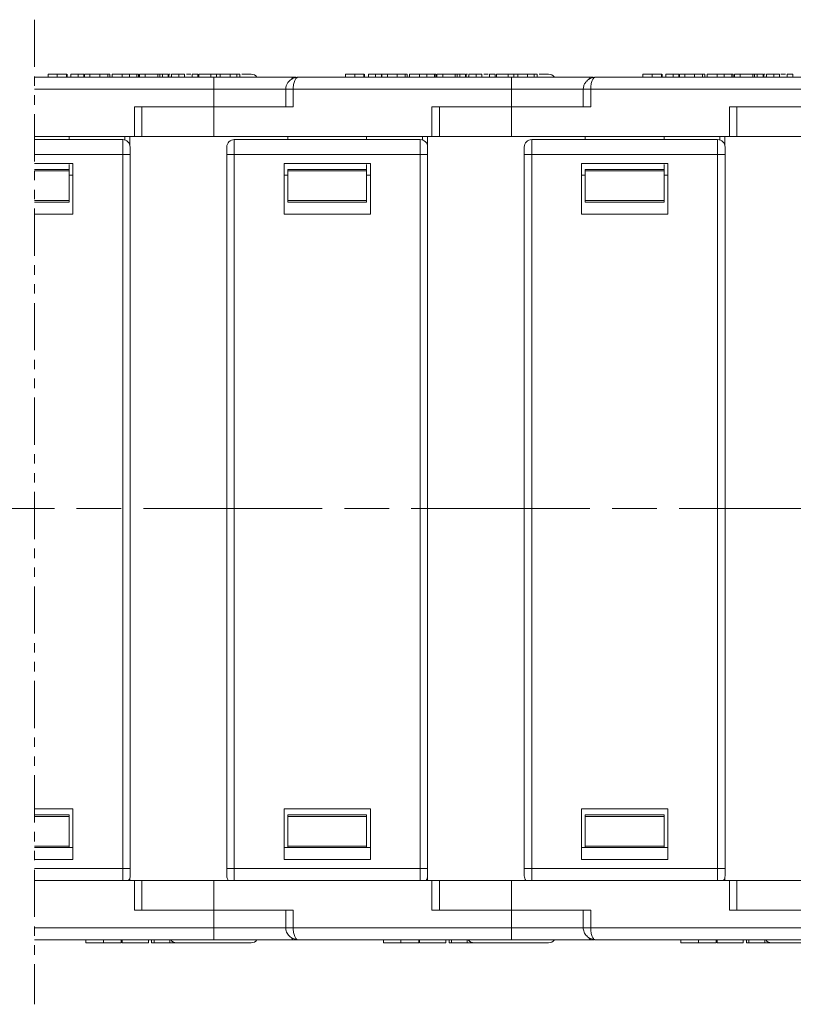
# Model space of a CAD drawing. Header units: millimetres. Extents: x 3455 to 3957, y 2 to 354.
# Tile 7 of 33: x 3777 to 3829, y 81 to 147. Entities that reach past the tile are written whole.
import ezdxf

# ---------------------------------------------------------------- set-up
doc = ezdxf.new("R2010")
doc.units = ezdxf.units.MM
for name, pattern in [('ACAD_ISO08W100', [36, 24, -3, 6, -3]), ('CENTER', [0.6, 0.375, -0.075, 0.075, -0.075]), ('PHANTOM2', [31.75, 15.875, -3.175, 3.175, -3.175, 3.175, -3.175])]:
    doc.linetypes.add(name, pattern=pattern)
doc.layers.add('中心线', color=1, linetype='CENTER', lineweight=25)

msp = doc.modelspace()

# ---------------------------------------------------------------- linework, layer by layer
at = {"color": 3, "linetype": 'PHANTOM2', "lineweight": 9, "ltscale": 0.2}
msp.add_line((3777.521, 146.832), (3777.521, 80.635), dxfattribs=at)
at = {"color": 7, "linetype": 'Continuous', "lineweight": 15}
for p, q in [((3778.43, 142.968), (3778.43, 143.168)), ((3779.048, 142.968), (3779.048, 143.168)), ((3779.668, 142.968), (3779.668, 143.168)), ((3779.69, 143.168), (3779.668, 143.168)), ((3779.712, 142.968), (3779.712, 143.168)), ((3779.967, 142.968), (3779.967, 143.168)), ((3780.454, 142.968), (3780.454, 143.168)), ((3780.454, 143.168), (3780.839, 143.168)), ((3780.839, 142.968), (3780.839, 143.168)), ((3780.88, 142.968), (3780.88, 143.168)), ((3781.248, 142.968), (3781.248, 143.168)), ((3781.716, 143.168), (3781.653, 143.168)), ((3781.903, 143.168), (3781.903, 142.968)), ((3782.439, 142.968), (3782.439, 143.168)), ((3782.581, 142.968), (3782.581, 143.168)), ((3782.734, 143.168), (3782.734, 142.968)), ((3782.734, 143.168), (3783.411, 143.168)), ((3783.411, 142.968), (3783.411, 143.168)), ((3784.34, 143.168), (3783.758, 143.168)), ((3783.896, 142.968), (3783.896, 143.168)), ((3784.5, 143.168), (3784.34, 143.168)), ((3784.401, 142.968), (3784.401, 143.168)), ((3784.5, 142.968), (3784.5, 143.168)), ((3784.579, 142.968), (3784.579, 143.168)), ((3784.964, 143.168), (3784.579, 143.168)), ((3784.964, 143.168), (3784.964, 142.968)), ((3785.81, 143.168), (3784.964, 143.168)), ((3785.81, 142.968), (3785.81, 143.168)), ((3785.938, 143.168), (3785.81, 143.168)), ((3785.938, 142.968), (3785.938, 143.168)), ((3786.116, 143.168), (3785.938, 143.168)), ((3786.116, 142.968), (3786.116, 143.168)), ((3786.501, 143.168), (3786.116, 143.168)), ((3786.501, 143.168), (3786.501, 142.968)), ((3786.547, 142.968), (3786.547, 143.168)), ((3786.73, 142.968), (3786.73, 143.168)), ((3787.125, 143.168), (3787.079, 143.168)), ((3787.218, 142.968), (3787.218, 143.168)), ((3787.218, 143.168), (3787.602, 143.168)), ((3787.602, 142.968), (3787.602, 143.168)), ((3788.114, 142.968), (3788.114, 143.168)), ((3788.499, 143.168), (3788.114, 143.168)), ((3788.499, 143.168), (3788.499, 142.968)), ((3788.574, 142.968), (3788.574, 143.168)), ((3789.369, 143.168), (3788.574, 143.168)), ((3789.754, 143.168), (3789.369, 143.168)), ((3789.369, 142.968), (3789.369, 143.168)), ((3789.754, 143.168), (3789.754, 142.968)), ((3790.01, 143.168), (3789.754, 143.168)), ((3790.01, 142.968), (3790.01, 143.168)), ((3790.663, 142.968), (3790.663, 143.168)), ((3791.119, 142.968), (3791.119, 143.168)), ((3791.317, 142.968), (3791.317, 143.168)), ((3798.43, 142.968), (3798.43, 143.168)), ((3799.048, 142.968), (3799.048, 143.168)), ((3799.668, 142.968), (3799.668, 143.168)), ((3799.69, 143.168), (3799.668, 143.168)), ((3799.712, 142.968), (3799.712, 143.168)), ((3799.967, 142.968), (3799.967, 143.168)), ((3800.454, 142.968), (3800.454, 143.168)), ((3800.454, 143.168), (3800.839, 143.168)), ((3800.839, 142.968), (3800.839, 143.168)), ((3800.88, 142.968), (3800.88, 143.168)), ((3801.248, 142.968), (3801.248, 143.168)), ((3801.716, 143.168), (3801.653, 143.168)), ((3801.903, 143.168), (3801.903, 142.968)), ((3802.439, 142.968), (3802.439, 143.168)), ((3802.581, 142.968), (3802.581, 143.168)), ((3802.734, 143.168), (3802.734, 142.968)), ((3802.734, 143.168), (3803.411, 143.168)), ((3803.411, 142.968), (3803.411, 143.168)), ((3804.34, 143.168), (3803.758, 143.168)), ((3803.896, 142.968), (3803.896, 143.168)), ((3804.5, 143.168), (3804.34, 143.168)), ((3804.401, 142.968), (3804.401, 143.168)), ((3804.5, 142.968), (3804.5, 143.168)), ((3804.964, 143.168), (3804.579, 143.168)), ((3804.579, 142.968), (3804.579, 143.168)), ((3804.964, 143.168), (3804.964, 142.968)), ((3805.81, 143.168), (3804.964, 143.168)), ((3805.81, 142.968), (3805.81, 143.168)), ((3805.938, 143.168), (3805.81, 143.168)), ((3805.938, 142.968), (3805.938, 143.168)), ((3806.116, 143.168), (3805.938, 143.168)), ((3806.116, 142.968), (3806.116, 143.168)), ((3806.501, 143.168), (3806.116, 143.168)), ((3806.501, 143.168), (3806.501, 142.968)), ((3806.547, 142.968), (3806.547, 143.168)), ((3806.73, 142.968), (3806.73, 143.168)), ((3807.125, 143.168), (3807.079, 143.168)), ((3807.218, 142.968), (3807.218, 143.168)), ((3807.218, 143.168), (3807.602, 143.168)), ((3807.602, 142.968), (3807.602, 143.168)), ((3808.114, 142.968), (3808.114, 143.168)), ((3808.499, 143.168), (3808.114, 143.168)), ((3808.499, 143.168), (3808.499, 142.968)), ((3808.574, 142.968), (3808.574, 143.168)), ((3809.369, 143.168), (3808.574, 143.168)), ((3809.754, 143.168), (3809.369, 143.168)), ((3809.369, 142.968), (3809.369, 143.168)), ((3809.754, 143.168), (3809.754, 142.968)), ((3810.01, 143.168), (3809.754, 143.168)), ((3810.01, 142.968), (3810.01, 143.168)), ((3810.663, 142.968), (3810.663, 143.168)), ((3811.119, 142.968), (3811.119, 143.168)), ((3811.317, 142.968), (3811.317, 143.168)), ((3818.43, 142.968), (3818.43, 143.168)), ((3819.048, 142.968), (3819.048, 143.168)), ((3819.668, 142.968), (3819.668, 143.168)), ((3819.69, 143.168), (3819.668, 143.168)), ((3819.712, 142.968), (3819.712, 143.168)), ((3819.967, 142.968), (3819.967, 143.168)), ((3820.454, 142.968), (3820.454, 143.168)), ((3820.454, 143.168), (3820.839, 143.168)), ((3820.839, 142.968), (3820.839, 143.168)), ((3820.88, 142.968), (3820.88, 143.168)), ((3821.248, 142.968), (3821.248, 143.168)), ((3821.716, 143.168), (3821.653, 143.168)), ((3821.903, 143.168), (3821.903, 142.968)), ((3822.439, 142.968), (3822.439, 143.168)), ((3822.581, 142.968), (3822.581, 143.168)), ((3822.734, 143.168), (3822.734, 142.968)), ((3822.734, 143.168), (3823.411, 143.168)), ((3823.411, 142.968), (3823.411, 143.168)), ((3824.34, 143.168), (3823.758, 143.168)), ((3823.896, 142.968), (3823.896, 143.168)), ((3824.5, 143.168), (3824.34, 143.168)), ((3824.401, 142.968), (3824.401, 143.168)), ((3824.5, 142.968), (3824.5, 143.168)), ((3824.579, 142.968), (3824.579, 143.168)), ((3824.964, 143.168), (3824.579, 143.168)), ((3824.964, 143.168), (3824.964, 142.968)), ((3825.81, 143.168), (3824.964, 143.168)), ((3825.81, 142.968), (3825.81, 143.168)), ((3825.938, 143.168), (3825.81, 143.168)), ((3825.938, 142.968), (3825.938, 143.168)), ((3826.116, 143.168), (3825.938, 143.168)), ((3826.116, 142.968), (3826.116, 143.168)), ((3826.501, 143.168), (3826.116, 143.168)), ((3826.501, 143.168), (3826.501, 142.968)), ((3826.547, 142.968), (3826.547, 143.168)), ((3826.73, 142.968), (3826.73, 143.168)), ((3827.125, 143.168), (3827.079, 143.168)), ((3827.218, 142.968), (3827.218, 143.168)), ((3827.218, 143.168), (3827.602, 143.168)), ((3827.602, 142.968), (3827.602, 143.168)), ((3828.499, 143.168), (3828.114, 143.168)), ((3828.114, 142.968), (3828.114, 143.168)), ((3828.499, 143.168), (3828.499, 142.968)), ((3789.579, 142.968), (3777.521, 142.968)), ((3789.579, 142.168), (3789.579, 142.968)), ((3795.249, 142.968), (3795.185, 142.939)), ((3809.579, 142.968), (3795.249, 142.968)), ((3809.579, 142.168), (3809.579, 142.968)), ((3815.249, 142.968), (3815.185, 142.939)), ((3829.579, 142.968), (3815.249, 142.968)), ((3777.521, 142.168), (3789.579, 142.168)), ((3789.579, 142.168), (3789.579, 140.968)), ((3794.441, 142.168), (3789.579, 142.168)), ((3794.414, 142.168), (3794.414, 140.968)), ((3794.914, 142.168), (3794.414, 142.168)), ((3794.914, 140.968), (3794.914, 142.168)), ((3794.914, 142.168), (3809.579, 142.168)), ((3809.579, 142.168), (3809.579, 140.968)), ((3814.461, 142.168), (3809.579, 142.168)), ((3814.414, 142.168), (3814.414, 140.968)), ((3814.914, 142.168), (3814.414, 142.168)), ((3814.914, 140.968), (3814.914, 142.168)), ((3814.914, 142.168), (3829.579, 142.168)), ((3784.244, 140.968), (3784.244, 138.968)), ((3784.244, 140.968), (3789.579, 140.968)), ((3784.744, 138.968), (3784.744, 140.968)), ((3789.579, 138.968), (3789.579, 140.968)), ((3789.579, 140.968), (3794.914, 140.968)), ((3804.244, 140.968), (3804.244, 138.968)), ((3804.244, 140.968), (3809.579, 140.968)), ((3804.744, 138.968), (3804.744, 140.968)), ((3809.579, 138.968), (3809.579, 140.968)), ((3809.579, 140.968), (3814.914, 140.968)), ((3824.244, 140.968), (3824.244, 138.968)), ((3824.244, 140.968), (3829.579, 140.968)), ((3824.744, 138.968), (3824.744, 140.968)), ((3784.244, 138.968), (3777.521, 138.968)), ((3783.449, 138.768), (3777.521, 138.768)), ((3779.849, 138.968), (3779.849, 138.768)), ((3783.449, 137.768), (3783.449, 138.768)), ((3783.596, 138.968), (3783.596, 138.746)), ((3783.935, 138.388), (3783.935, 138.968)), ((3784.244, 138.968), (3784.744, 138.968)), ((3789.579, 138.968), (3784.744, 138.968)), ((3804.244, 138.968), (3789.579, 138.968)), ((3790.949, 138.768), (3790.949, 137.768)), ((3803.449, 138.768), (3790.949, 138.768)), ((3794.549, 138.968), (3794.549, 138.768)), ((3799.849, 138.968), (3799.849, 138.768)), ((3803.449, 137.768), (3803.449, 138.768)), ((3803.596, 138.968), (3803.596, 138.746)), ((3803.935, 138.388), (3803.935, 138.968)), ((3804.244, 138.968), (3804.744, 138.968)), ((3809.579, 138.968), (3804.744, 138.968)), ((3824.244, 138.968), (3809.579, 138.968)), ((3810.949, 138.768), (3810.949, 137.768)), ((3823.449, 138.768), (3810.949, 138.768)), ((3814.549, 138.968), (3814.549, 138.768)), ((3819.849, 138.968), (3819.849, 138.768)), ((3823.449, 137.768), (3823.449, 138.768)), ((3823.596, 138.968), (3823.596, 138.746)), ((3823.935, 138.388), (3823.935, 138.968)), ((3824.244, 138.968), (3824.744, 138.968)), ((3829.579, 138.968), (3824.744, 138.968)), ((3777.521, 137.768), (3783.449, 137.768)), ((3783.949, 137.768), (3783.449, 137.768)), ((3783.449, 137.768), (3783.449, 113.968)), ((3783.949, 113.968), (3783.949, 137.768)), ((3790.949, 137.768), (3790.449, 137.768)), ((3790.449, 137.768), (3790.449, 113.968)), ((3790.949, 137.768), (3803.449, 137.768)), ((3790.949, 113.968), (3790.949, 137.768)), ((3803.949, 137.768), (3803.449, 137.768)), ((3803.449, 137.768), (3803.449, 113.968)), ((3803.949, 113.968), (3803.949, 137.768)), ((3810.949, 137.768), (3810.449, 137.768)), ((3810.449, 137.768), (3810.449, 113.968)), ((3810.949, 137.768), (3823.449, 137.768)), ((3810.949, 113.968), (3810.949, 137.768)), ((3823.949, 137.768), (3823.449, 137.768)), ((3823.449, 137.768), (3823.449, 113.968)), ((3823.949, 113.968), (3823.949, 137.768)), ((3780.099, 137.168), (3777.521, 137.168)), ((3779.849, 137.101), (3779.849, 136.768)), ((3780.099, 133.768), (3780.099, 137.168)), ((3800.099, 137.168), (3794.299, 137.168)), ((3794.299, 133.768), (3794.299, 137.168)), ((3799.849, 137.101), (3799.849, 136.768)), ((3800.099, 133.768), (3800.099, 137.168)), ((3820.099, 137.168), (3814.299, 137.168)), ((3814.299, 133.768), (3814.299, 137.168)), ((3819.849, 137.101), (3819.849, 136.768)), ((3820.099, 133.768), (3820.099, 137.168)), ((3779.849, 136.768), (3777.521, 136.768)), ((3779.849, 136.668), (3777.521, 136.668)), ((3779.849, 136.668), (3779.849, 136.768)), ((3779.849, 136.668), (3779.849, 134.668)), ((3779.849, 136.368), (3780.099, 136.368)), ((3794.299, 136.368), (3794.549, 136.368)), ((3799.849, 136.768), (3794.549, 136.768)), ((3794.549, 136.768), (3794.549, 136.668)), ((3799.849, 136.668), (3794.549, 136.668)), ((3794.549, 136.668), (3794.549, 134.668)), ((3799.849, 136.668), (3799.849, 136.768)), ((3799.849, 136.668), (3799.849, 134.668)), ((3799.849, 136.368), (3800.099, 136.368)), ((3814.299, 136.368), (3814.549, 136.368)), ((3819.849, 136.768), (3814.549, 136.768)), ((3814.549, 136.768), (3814.549, 136.668)), ((3819.849, 136.668), (3814.549, 136.668)), ((3814.549, 136.668), (3814.549, 134.668)), ((3819.849, 136.668), (3819.849, 136.768)), ((3819.849, 136.668), (3819.849, 134.668)), ((3819.849, 136.368), (3820.099, 136.368)), ((3777.521, 134.668), (3779.849, 134.668)), ((3777.521, 134.568), (3779.849, 134.568)), ((3779.849, 134.568), (3779.849, 134.668)), ((3794.549, 134.668), (3799.849, 134.668)), ((3794.549, 134.668), (3794.549, 134.568)), ((3794.549, 134.568), (3799.849, 134.568)), ((3799.849, 134.568), (3799.849, 134.668)), ((3814.549, 134.668), (3819.849, 134.668)), ((3814.549, 134.668), (3814.549, 134.568)), ((3814.549, 134.568), (3819.849, 134.568)), ((3819.849, 134.568), (3819.849, 134.668)), ((3780.099, 133.768), (3777.521, 133.768)), ((3800.099, 133.768), (3794.299, 133.768)), ((3820.099, 133.768), (3814.299, 133.768)), ((3783.449, 113.968), (3783.449, 89.768)), ((3783.949, 89.768), (3783.949, 113.968)), ((3790.449, 113.968), (3790.449, 89.768)), ((3790.949, 89.768), (3790.949, 113.968)), ((3803.449, 113.968), (3803.449, 89.768)), ((3803.949, 89.768), (3803.949, 113.968)), ((3810.449, 113.968), (3810.449, 89.768)), ((3810.949, 89.768), (3810.949, 113.968)), ((3823.449, 113.968), (3823.449, 89.768)), ((3823.949, 89.768), (3823.949, 113.968)), ((3777.521, 93.768), (3780.099, 93.768)), ((3779.849, 93.368), (3777.521, 93.368)), ((3779.849, 93.268), (3779.849, 93.368)), ((3780.099, 93.768), (3780.099, 90.368)), ((3794.299, 93.768), (3794.299, 90.368)), ((3794.299, 93.768), (3800.099, 93.768)), ((3799.849, 93.368), (3794.549, 93.368)), ((3794.549, 93.368), (3794.549, 93.268)), ((3799.849, 93.268), (3799.849, 93.368)), ((3800.099, 93.768), (3800.099, 90.368)), ((3814.299, 93.768), (3814.299, 90.368)), ((3814.299, 93.768), (3820.099, 93.768)), ((3819.849, 93.368), (3814.549, 93.368)), ((3814.549, 93.368), (3814.549, 93.268)), ((3819.849, 93.268), (3819.849, 93.368)), ((3820.099, 93.768), (3820.099, 90.368)), ((3779.849, 93.268), (3777.521, 93.268)), ((3779.849, 93.268), (3779.849, 91.268)), ((3799.849, 93.268), (3794.549, 93.268)), ((3794.549, 93.268), (3794.549, 91.268)), ((3799.849, 93.268), (3799.849, 91.268)), ((3819.849, 93.268), (3814.549, 93.268)), ((3814.549, 93.268), (3814.549, 91.268)), ((3819.849, 93.268), (3819.849, 91.268)), ((3777.521, 91.268), (3779.849, 91.268)), ((3777.521, 91.168), (3779.849, 91.168)), ((3779.849, 91.168), (3779.849, 91.268)), ((3780.099, 91.168), (3779.849, 91.168)), ((3794.549, 91.168), (3794.299, 91.168)), ((3794.549, 91.268), (3799.849, 91.268)), ((3794.549, 91.268), (3794.549, 91.168)), ((3794.549, 91.168), (3799.849, 91.168)), ((3799.849, 91.168), (3799.849, 91.268)), ((3800.099, 91.168), (3799.849, 91.168)), ((3814.549, 91.168), (3814.299, 91.168)), ((3814.549, 91.268), (3819.849, 91.268)), ((3814.549, 91.268), (3814.549, 91.168)), ((3814.549, 91.168), (3819.849, 91.168)), ((3819.849, 91.168), (3819.849, 91.268)), ((3820.099, 91.168), (3819.849, 91.168)), ((3777.521, 90.368), (3780.099, 90.368)), ((3794.299, 90.368), (3800.099, 90.368)), ((3814.299, 90.368), (3820.099, 90.368)), ((3783.449, 89.768), (3777.521, 89.768)), ((3783.449, 89.768), (3783.949, 89.768)), ((3783.449, 88.968), (3783.449, 89.768)), ((3790.449, 89.768), (3790.949, 89.768)), ((3803.449, 89.768), (3790.949, 89.768)), ((3790.949, 89.768), (3790.949, 88.968)), ((3803.449, 89.768), (3803.949, 89.768)), ((3803.449, 88.968), (3803.449, 89.768)), ((3810.449, 89.768), (3810.949, 89.768)), ((3823.449, 89.768), (3810.949, 89.768)), ((3810.949, 89.768), (3810.949, 88.968)), ((3823.449, 89.768), (3823.949, 89.768)), ((3823.449, 88.968), (3823.449, 89.768)), ((3777.521, 88.968), (3784.244, 88.968)), ((3783.935, 88.968), (3783.935, 89.149)), ((3784.244, 88.968), (3784.244, 86.968)), ((3784.744, 88.968), (3784.244, 88.968)), ((3784.744, 86.968), (3784.744, 88.968)), ((3784.744, 88.968), (3789.579, 88.968)), ((3789.579, 86.968), (3789.579, 88.968)), ((3789.579, 88.968), (3804.244, 88.968)), ((3803.935, 88.968), (3803.935, 89.149)), ((3804.244, 88.968), (3804.244, 86.968)), ((3804.744, 88.968), (3804.244, 88.968)), ((3804.744, 86.968), (3804.744, 88.968)), ((3804.744, 88.968), (3809.579, 88.968)), ((3809.579, 86.968), (3809.579, 88.968)), ((3809.579, 88.968), (3824.244, 88.968)), ((3823.935, 88.968), (3823.935, 89.149)), ((3824.244, 88.968), (3824.244, 86.968)), ((3824.744, 88.968), (3824.244, 88.968)), ((3824.744, 86.968), (3824.744, 88.968)), ((3824.744, 88.968), (3829.579, 88.968)), ((3784.244, 86.968), (3789.579, 86.968)), ((3794.914, 86.968), (3789.579, 86.968)), ((3789.579, 86.968), (3789.579, 85.768)), ((3794.414, 86.968), (3794.414, 85.768)), ((3794.914, 85.768), (3794.914, 86.968)), ((3804.244, 86.968), (3809.579, 86.968)), ((3809.579, 86.968), (3809.579, 85.768)), ((3814.914, 86.968), (3809.579, 86.968)), ((3814.414, 86.968), (3814.414, 85.768)), ((3814.914, 85.768), (3814.914, 86.968)), ((3824.244, 86.968), (3829.579, 86.968)), ((3789.579, 85.768), (3777.521, 85.768)), ((3789.579, 85.768), (3789.579, 84.968)), ((3789.579, 85.768), (3794.441, 85.768)), ((3794.414, 85.768), (3794.914, 85.768)), ((3809.579, 85.768), (3794.914, 85.768)), ((3809.579, 85.768), (3809.579, 84.968)), ((3809.579, 85.768), (3814.431, 85.768)), ((3814.414, 85.768), (3814.914, 85.768)), ((3829.579, 85.768), (3814.914, 85.768)), ((3777.521, 84.968), (3789.579, 84.968)), ((3780.977, 84.968), (3780.977, 84.768)), ((3782.159, 84.768), (3782.159, 84.968)), ((3783.348, 84.968), (3783.348, 84.768)), ((3783.41, 84.768), (3783.41, 84.968)), ((3783.41, 84.768), (3785.173, 84.768)), ((3785.173, 84.968), (3785.173, 84.768)), ((3785.395, 84.968), (3785.395, 84.768)), ((3785.395, 84.768), (3785.556, 84.768)), ((3785.556, 84.968), (3785.556, 84.768)), ((3785.556, 84.768), (3786.613, 84.768)), ((3786.613, 84.768), (3786.613, 84.968)), ((3786.613, 84.768), (3787.094, 84.768)), ((3795.249, 84.968), (3809.579, 84.968)), ((3800.977, 84.968), (3800.977, 84.768)), ((3802.159, 84.768), (3802.159, 84.968)), ((3803.348, 84.968), (3803.348, 84.768)), ((3803.41, 84.768), (3803.41, 84.968)), ((3803.41, 84.768), (3805.173, 84.768)), ((3805.173, 84.968), (3805.173, 84.768)), ((3805.395, 84.968), (3805.395, 84.768)), ((3805.395, 84.768), (3805.556, 84.768)), ((3805.556, 84.968), (3805.556, 84.768)), ((3805.556, 84.768), (3806.613, 84.768)), ((3806.613, 84.768), (3806.613, 84.968)), ((3806.613, 84.768), (3807.094, 84.768)), ((3815.249, 84.968), (3829.579, 84.968)), ((3820.977, 84.968), (3820.977, 84.768)), ((3822.159, 84.768), (3822.159, 84.968)), ((3823.348, 84.968), (3823.348, 84.768)), ((3823.41, 84.768), (3823.41, 84.968)), ((3823.41, 84.768), (3825.173, 84.768)), ((3825.173, 84.968), (3825.173, 84.768)), ((3825.395, 84.968), (3825.395, 84.768)), ((3825.395, 84.768), (3825.556, 84.768)), ((3825.556, 84.968), (3825.556, 84.768)), ((3825.556, 84.768), (3826.613, 84.768)), ((3826.613, 84.768), (3826.613, 84.968)), ((3826.613, 84.768), (3827.094, 84.768))]:
    msp.add_line(p, q, dxfattribs=at)
at = {"color": 7, "linetype": 'Continuous', "lineweight": 15, "flags": 128}
for points in [[(3786.73, 143.027), (3786.725, 143.022), (3786.679, 142.968)], [(3806.73, 143.027), (3806.725, 143.022), (3806.679, 142.968)], [(3826.73, 143.027), (3826.725, 143.022), (3826.679, 142.968)], [(3795.249, 142.968), (3795.184, 142.959), (3795.167, 142.953)], [(3815.249, 142.968), (3815.184, 142.959), (3815.167, 142.953)], [(3795.156, 84.988), (3795.184, 84.978), (3795.249, 84.968)], [(3815.156, 84.988), (3815.184, 84.978), (3815.249, 84.968)]]:
    msp.add_lwpolyline(points, dxfattribs=at)
at = {"color": 7, "linetype": 'Continuous', "lineweight": 15}
for centre, radius, start, end in [((3792.079, 142.668), 0.5, 37.71782, 90), ((3812.079, 142.668), 0.5, 37.71782, 90), ((3795.027, 142.726), 0.255, 113.20953, 157.73513), ((3815.027, 142.726), 0.255, 113.20953, 157.73513), ((3783.449, 138.268), 0.5, 360, 90), ((3790.949, 138.268), 0.5, 90, 180), ((3803.449, 138.268), 0.5, 360, 90), ((3810.949, 138.268), 0.5, 90, 180), ((3823.449, 138.268), 0.5, 360, 90), ((3783.449, 89.268), 0.5, 323.1301, 360), ((3790.949, 89.268), 0.5, 180, 216.8699), ((3803.449, 89.268), 0.5, 323.1301, 360), ((3810.949, 89.268), 0.5, 180, 216.8699), ((3823.449, 89.268), 0.5, 323.1301, 360), ((3787.079, 85.268), 0.5, 216.8699, 270), ((3792.079, 85.268), 0.5, 270, 322.46944), ((3795.021, 85.215), 0.252, 201.51732, 259.16037), ((3807.079, 85.268), 0.5, 216.8699, 270), ((3812.079, 85.268), 0.5, 270, 322.46944), ((3815.021, 85.215), 0.252, 201.51732, 259.16037), ((3827.079, 85.268), 0.5, 216.8699, 270)]:
    msp.add_arc(centre, radius, start, end, dxfattribs=at)
for points, knots in [([(3779.048, 143.168), (3778.947, 143.168), (3778.789, 143.168), (3778.608, 143.168), (3778.495, 143.168), (3778.438, 143.168), (3778.432, 143.168), (3778.43, 143.168)], [0, 0, 0, 0, 0.288996, 0.450693, 0.612382, 0.824011, 1, 1, 1, 1]), ([(3779.668, 143.168), (3779.64, 143.168), (3779.585, 143.168), (3779.431, 143.168), (3779.245, 143.168), (3779.115, 143.168), (3779.048, 143.168)], [0, 0, 0, 0, 0.254384, 0.503489, 0.74052, 1, 1, 1, 1]), ([(3779.967, 143.168), (3780.029, 143.168), (3780.149, 143.168), (3780.314, 143.168), (3780.407, 143.168), (3780.454, 143.168)], [0, 0, 0, 0, 0.340777, 0.666506, 1, 1, 1, 1]), ([(3781.299, 143.168), (3781.248, 143.168), (3781.131, 143.168), (3780.989, 143.168), (3780.894, 143.168), (3780.885, 143.168), (3780.88, 143.168)], [0, 0, 0, 0, 0.1784934, 0.4138134, 0.6871296, 1, 1, 1, 1]), ([(3781.903, 143.168), (3781.809, 143.168), (3781.647, 143.168), (3781.453, 143.168), (3781.326, 143.168), (3781.267, 143.168), (3781.253, 143.168), (3781.248, 143.168)], [0, 0, 0, 0, 0.284938, 0.489037, 0.692754, 0.904788, 1, 1, 1, 1]), ([(3782.439, 143.168), (3782.413, 143.168), (3782.36, 143.168), (3782.261, 143.168), (3782.149, 143.168), (3782.049, 143.168), (3781.966, 143.168), (3781.924, 143.168), (3781.903, 143.168)], [0, 0, 0, 0, 0.198178, 0.402258, 0.594941, 0.795362, 0.897384, 1, 1, 1, 1]), ([(3782.581, 143.168), (3782.581, 143.168), (3782.579, 143.168), (3782.571, 143.168), (3782.558, 143.168), (3782.536, 143.168), (3782.499, 143.168), (3782.46, 143.168), (3782.439, 143.168)], [0, 0, 0, 0, 0.142815, 0.286331, 0.415095, 0.544797, 0.769652, 1, 1, 1, 1]), ([(3783.411, 143.168), (3783.444, 143.168), (3783.511, 143.168), (3783.625, 143.168), (3783.73, 143.168), (3783.825, 143.168), (3783.872, 143.168), (3783.896, 143.168)], [0, 0, 0, 0, 0.2061597, 0.4123253, 0.7060368, 0.8529783, 1, 1, 1, 1]), ([(3783.896, 143.168), (3783.963, 143.168), (3784.085, 143.168), (3784.236, 143.168), (3784.338, 143.168), (3784.393, 143.168), (3784.399, 143.168), (3784.401, 143.168)], [0, 0, 0, 0, 0.24221, 0.444968, 0.647176, 0.869019, 1, 1, 1, 1]), ([(3786.634, 143.168), (3786.622, 143.168), (3786.548, 143.168), (3786.548, 143.168), (3786.547, 143.168)], [0, 0, 0, 0, 0.158241, 1, 1, 1, 1]), ([(3786.73, 143.168), (3786.792, 143.168), (3786.912, 143.168), (3787.077, 143.168), (3787.17, 143.168), (3787.218, 143.168)], [0, 0, 0, 0, 0.340777, 0.666506, 1, 1, 1, 1]), ([(3788.021, 143.168), (3787.947, 143.168), (3787.839, 143.168), (3787.76, 143.168), (3787.735, 143.168)], [0, 0, 0, 0, 0.6931331, 1, 1, 1, 1]), ([(3790.663, 143.168), (3790.595, 143.168), (3790.465, 143.168), (3790.292, 143.168), (3790.156, 143.168), (3790.021, 143.168), (3790.014, 143.168), (3790.009, 143.168)], [0, 0, 0, 0, 0.147573, 0.284708, 0.42143, 0.569087, 1, 1, 1, 1]), ([(3791.119, 143.168), (3791.097, 143.168), (3791.052, 143.168), (3790.969, 143.168), (3790.878, 143.168), (3790.796, 143.168), (3790.724, 143.168), (3790.683, 143.168), (3790.663, 143.168)], [0, 0, 0, 0, 0.193766, 0.39358, 0.576637, 0.765409, 0.88229, 1, 1, 1, 1]), ([(3791.317, 143.168), (3791.316, 143.168), (3791.313, 143.168), (3791.293, 143.168), (3791.263, 143.168), (3791.23, 143.168), (3791.185, 143.168), (3791.141, 143.168), (3791.119, 143.168)], [0, 0, 0, 0, 0.236152, 0.473855, 0.601652, 0.730266, 0.863502, 1, 1, 1, 1]), ([(3792.079, 143.168), (3792.044, 143.168), (3791.99, 143.168), (3791.715, 143.168), (3791.528, 143.168), (3791.453, 143.168)], [0, 0, 0, 0, 0.523746, 0.808861, 1, 1, 1, 1]), ([(3799.048, 143.168), (3798.947, 143.168), (3798.789, 143.168), (3798.608, 143.168), (3798.495, 143.168), (3798.438, 143.168), (3798.432, 143.168), (3798.43, 143.168)], [0, 0, 0, 0, 0.288996, 0.450693, 0.612382, 0.824011, 1, 1, 1, 1]), ([(3799.668, 143.168), (3799.64, 143.168), (3799.585, 143.168), (3799.431, 143.168), (3799.245, 143.168), (3799.115, 143.168), (3799.048, 143.168)], [0, 0, 0, 0, 0.254384, 0.503489, 0.74052, 1, 1, 1, 1]), ([(3799.967, 143.168), (3800.029, 143.168), (3800.149, 143.168), (3800.314, 143.168), (3800.407, 143.168), (3800.454, 143.168)], [0, 0, 0, 0, 0.340777, 0.666506, 1, 1, 1, 1]), ([(3801.299, 143.168), (3801.248, 143.168), (3801.131, 143.168), (3800.989, 143.168), (3800.894, 143.168), (3800.885, 143.168), (3800.88, 143.168)], [0, 0, 0, 0, 0.1784934, 0.4138134, 0.6871296, 1, 1, 1, 1]), ([(3801.903, 143.168), (3801.809, 143.168), (3801.647, 143.168), (3801.453, 143.168), (3801.326, 143.168), (3801.267, 143.168), (3801.253, 143.168), (3801.248, 143.168)], [0, 0, 0, 0, 0.284938, 0.489037, 0.692754, 0.904788, 1, 1, 1, 1]), ([(3802.439, 143.168), (3802.413, 143.168), (3802.36, 143.168), (3802.261, 143.168), (3802.149, 143.168), (3802.049, 143.168), (3801.966, 143.168), (3801.924, 143.168), (3801.903, 143.168)], [0, 0, 0, 0, 0.198178, 0.402258, 0.594941, 0.795362, 0.897384, 1, 1, 1, 1]), ([(3802.581, 143.168), (3802.581, 143.168), (3802.579, 143.168), (3802.571, 143.168), (3802.558, 143.168), (3802.536, 143.168), (3802.499, 143.168), (3802.46, 143.168), (3802.439, 143.168)], [0, 0, 0, 0, 0.142815, 0.286331, 0.415095, 0.544797, 0.769652, 1, 1, 1, 1]), ([(3803.411, 143.168), (3803.444, 143.168), (3803.511, 143.168), (3803.625, 143.168), (3803.73, 143.168), (3803.825, 143.168), (3803.872, 143.168), (3803.896, 143.168)], [0, 0, 0, 0, 0.2061597, 0.4123253, 0.7060368, 0.8529783, 1, 1, 1, 1]), ([(3803.896, 143.168), (3803.963, 143.168), (3804.085, 143.168), (3804.236, 143.168), (3804.338, 143.168), (3804.393, 143.168), (3804.399, 143.168), (3804.401, 143.168)], [0, 0, 0, 0, 0.24221, 0.444968, 0.647176, 0.869019, 1, 1, 1, 1]), ([(3806.634, 143.168), (3806.622, 143.168), (3806.548, 143.168), (3806.548, 143.168), (3806.547, 143.168)], [0, 0, 0, 0, 0.158241, 1, 1, 1, 1]), ([(3806.73, 143.168), (3806.792, 143.168), (3806.912, 143.168), (3807.077, 143.168), (3807.17, 143.168), (3807.218, 143.168)], [0, 0, 0, 0, 0.340777, 0.666506, 1, 1, 1, 1]), ([(3808.021, 143.168), (3807.947, 143.168), (3807.839, 143.168), (3807.76, 143.168), (3807.735, 143.168)], [0, 0, 0, 0, 0.693123, 1, 1, 1, 1]), ([(3810.663, 143.168), (3810.595, 143.168), (3810.465, 143.168), (3810.292, 143.168), (3810.156, 143.168), (3810.021, 143.168), (3810.014, 143.168), (3810.009, 143.168)], [0, 0, 0, 0, 0.147573, 0.284708, 0.42143, 0.569087, 1, 1, 1, 1]), ([(3811.119, 143.168), (3811.097, 143.168), (3811.052, 143.168), (3810.969, 143.168), (3810.878, 143.168), (3810.796, 143.168), (3810.724, 143.168), (3810.683, 143.168), (3810.663, 143.168)], [0, 0, 0, 0, 0.193766, 0.39358, 0.576637, 0.765409, 0.88229, 1, 1, 1, 1]), ([(3811.317, 143.168), (3811.316, 143.168), (3811.313, 143.168), (3811.293, 143.168), (3811.263, 143.168), (3811.23, 143.168), (3811.185, 143.168), (3811.141, 143.168), (3811.119, 143.168)], [0, 0, 0, 0, 0.236152, 0.473855, 0.601652, 0.730266, 0.863502, 1, 1, 1, 1]), ([(3812.079, 143.168), (3812.044, 143.168), (3811.99, 143.168), (3811.715, 143.168), (3811.528, 143.168), (3811.453, 143.168)], [0, 0, 0, 0, 0.523751, 0.808868, 1, 1, 1, 1]), ([(3819.048, 143.168), (3818.947, 143.168), (3818.789, 143.168), (3818.608, 143.168), (3818.495, 143.168), (3818.438, 143.168), (3818.432, 143.168), (3818.43, 143.168)], [0, 0, 0, 0, 0.288996, 0.450693, 0.612382, 0.824011, 1, 1, 1, 1]), ([(3819.668, 143.168), (3819.64, 143.168), (3819.585, 143.168), (3819.431, 143.168), (3819.245, 143.168), (3819.115, 143.168), (3819.048, 143.168)], [0, 0, 0, 0, 0.254384, 0.503489, 0.74052, 1, 1, 1, 1]), ([(3819.967, 143.168), (3820.029, 143.168), (3820.149, 143.168), (3820.314, 143.168), (3820.407, 143.168), (3820.454, 143.168)], [0, 0, 0, 0, 0.340777, 0.666506, 1, 1, 1, 1]), ([(3821.299, 143.168), (3821.248, 143.168), (3821.131, 143.168), (3820.989, 143.168), (3820.894, 143.168), (3820.885, 143.168), (3820.88, 143.168)], [0, 0, 0, 0, 0.1784934, 0.4138134, 0.6871296, 1, 1, 1, 1]), ([(3821.903, 143.168), (3821.809, 143.168), (3821.647, 143.168), (3821.453, 143.168), (3821.326, 143.168), (3821.267, 143.168), (3821.253, 143.168), (3821.248, 143.168)], [0, 0, 0, 0, 0.284938, 0.489037, 0.692754, 0.904788, 1, 1, 1, 1]), ([(3822.439, 143.168), (3822.413, 143.168), (3822.36, 143.168), (3822.261, 143.168), (3822.149, 143.168), (3822.049, 143.168), (3821.966, 143.168), (3821.924, 143.168), (3821.903, 143.168)], [0, 0, 0, 0, 0.198178, 0.402258, 0.594941, 0.795362, 0.897384, 1, 1, 1, 1]), ([(3822.581, 143.168), (3822.581, 143.168), (3822.579, 143.168), (3822.571, 143.168), (3822.558, 143.168), (3822.536, 143.168), (3822.499, 143.168), (3822.46, 143.168), (3822.439, 143.168)], [0, 0, 0, 0, 0.142815, 0.286331, 0.415095, 0.544797, 0.769652, 1, 1, 1, 1]), ([(3823.411, 143.168), (3823.444, 143.168), (3823.511, 143.168), (3823.625, 143.168), (3823.73, 143.168), (3823.825, 143.168), (3823.872, 143.168), (3823.896, 143.168)], [0, 0, 0, 0, 0.2061597, 0.4123253, 0.7060368, 0.8529783, 1, 1, 1, 1]), ([(3823.896, 143.168), (3823.963, 143.168), (3824.085, 143.168), (3824.236, 143.168), (3824.338, 143.168), (3824.393, 143.168), (3824.399, 143.168), (3824.401, 143.168)], [0, 0, 0, 0, 0.24221, 0.444968, 0.647176, 0.869019, 1, 1, 1, 1]), ([(3826.634, 143.168), (3826.622, 143.168), (3826.548, 143.168), (3826.548, 143.168), (3826.547, 143.168)], [0, 0, 0, 0, 0.158241, 1, 1, 1, 1]), ([(3826.73, 143.168), (3826.792, 143.168), (3826.912, 143.168), (3827.077, 143.168), (3827.17, 143.168), (3827.218, 143.168)], [0, 0, 0, 0, 0.340777, 0.666506, 1, 1, 1, 1]), ([(3828.021, 143.168), (3827.947, 143.168), (3827.823, 143.168), (3827.732, 143.168), (3827.695, 143.168)], [0, 0, 0, 0, 0.595524, 1, 1, 1, 1]), ([(3795.086, 142.968), (3794.887, 142.968), (3794.23, 142.968), (3792.909, 142.968), (3791.251, 142.968), (3790.126, 142.968), (3789.579, 142.968)], [0, 0, 0, 0, 0.131726, 0.434692, 0.725565, 1, 1, 1, 1]), ([(3795.184, 142.953), (3795.12, 142.945), (3794.971, 142.926), (3794.788, 142.834), (3794.635, 142.707), (3794.522, 142.563), (3794.433, 142.376), (3794.421, 142.239), (3794.415, 142.168)], [0, 0, 0, 0, 0.163713, 0.378531, 0.509097, 0.657229, 0.822903, 1, 1, 1, 1]), ([(3795.185, 142.939), (3795.165, 142.932), (3795.101, 142.912), (3795.026, 142.78), (3794.968, 142.613), (3794.938, 142.471), (3794.918, 142.321), (3794.916, 142.219), (3794.914, 142.168)], [0, 0, 0, 0, 0.135679, 0.438638, 0.587386, 0.730058, 0.86734, 1, 1, 1, 1]), ([(3815.086, 142.968), (3814.887, 142.968), (3814.23, 142.968), (3812.909, 142.968), (3811.251, 142.968), (3810.126, 142.968), (3809.579, 142.968)], [0, 0, 0, 0, 0.131726, 0.434692, 0.725565, 1, 1, 1, 1]), ([(3815.184, 142.953), (3815.12, 142.945), (3814.971, 142.926), (3814.788, 142.834), (3814.635, 142.707), (3814.522, 142.563), (3814.433, 142.376), (3814.421, 142.239), (3814.415, 142.168)], [0, 0, 0, 0, 0.163713, 0.378531, 0.509097, 0.657229, 0.822903, 1, 1, 1, 1]), ([(3815.185, 142.939), (3815.165, 142.932), (3815.101, 142.912), (3815.026, 142.78), (3814.968, 142.613), (3814.938, 142.471), (3814.918, 142.321), (3814.916, 142.219), (3814.914, 142.168)], [0, 0, 0, 0, 0.135679, 0.438638, 0.587386, 0.730058, 0.86734, 1, 1, 1, 1]), ([(3783.949, 137.768), (3783.949, 137.831), (3783.949, 137.928), (3783.949, 138.045), (3783.949, 138.124), (3783.949, 138.189), (3783.949, 138.251), (3783.949, 138.262), (3783.949, 138.268)], [0, 0, 0, 0, 0.239443, 0.369379, 0.5, 0.629936, 0.760557, 1, 1, 1, 1]), ([(3790.449, 138.268), (3790.449, 138.262), (3790.449, 138.251), (3790.449, 138.189), (3790.449, 138.125), (3790.449, 138.045), (3790.449, 137.928), (3790.449, 137.831), (3790.449, 137.768)], [0, 0, 0, 0, 0.239443, 0.369379, 0.5, 0.629936, 0.760557, 1, 1, 1, 1]), ([(3803.949, 137.768), (3803.949, 137.831), (3803.949, 137.928), (3803.949, 138.045), (3803.949, 138.124), (3803.949, 138.189), (3803.949, 138.251), (3803.949, 138.262), (3803.949, 138.268)], [0, 0, 0, 0, 0.239443, 0.369379, 0.5, 0.629936, 0.760557, 1, 1, 1, 1]), ([(3810.449, 138.268), (3810.449, 138.262), (3810.449, 138.251), (3810.449, 138.189), (3810.449, 138.125), (3810.449, 138.045), (3810.449, 137.928), (3810.449, 137.831), (3810.449, 137.768)], [0, 0, 0, 0, 0.239443, 0.369379, 0.5, 0.629936, 0.760557, 1, 1, 1, 1]), ([(3823.949, 137.768), (3823.949, 137.831), (3823.949, 137.928), (3823.949, 138.045), (3823.949, 138.124), (3823.949, 138.189), (3823.949, 138.251), (3823.949, 138.262), (3823.949, 138.268)], [0, 0, 0, 0, 0.239443, 0.369379, 0.5, 0.629936, 0.760557, 1, 1, 1, 1]), ([(3783.949, 89.268), (3783.949, 89.275), (3783.949, 89.285), (3783.949, 89.348), (3783.949, 89.412), (3783.949, 89.492), (3783.949, 89.608), (3783.949, 89.705), (3783.949, 89.768)], [0, 0, 0, 0, 0.239443, 0.369379, 0.5, 0.629936, 0.760557, 1, 1, 1, 1]), ([(3790.449, 89.768), (3790.449, 89.705), (3790.449, 89.608), (3790.449, 89.492), (3790.449, 89.412), (3790.449, 89.348), (3790.449, 89.285), (3790.449, 89.275), (3790.449, 89.268)], [0, 0, 0, 0, 0.239443, 0.369379, 0.5, 0.629936, 0.760557, 1, 1, 1, 1]), ([(3803.949, 89.268), (3803.949, 89.275), (3803.949, 89.285), (3803.949, 89.348), (3803.949, 89.412), (3803.949, 89.492), (3803.949, 89.608), (3803.949, 89.705), (3803.949, 89.768)], [0, 0, 0, 0, 0.239443, 0.369379, 0.5, 0.629936, 0.760557, 1, 1, 1, 1]), ([(3810.449, 89.768), (3810.449, 89.705), (3810.449, 89.608), (3810.449, 89.492), (3810.449, 89.412), (3810.449, 89.348), (3810.449, 89.285), (3810.449, 89.275), (3810.449, 89.268)], [0, 0, 0, 0, 0.239443, 0.369379, 0.5, 0.629936, 0.760557, 1, 1, 1, 1]), ([(3823.949, 89.268), (3823.949, 89.275), (3823.949, 89.285), (3823.949, 89.348), (3823.949, 89.412), (3823.949, 89.492), (3823.949, 89.608), (3823.949, 89.705), (3823.949, 89.768)], [0, 0, 0, 0, 0.239443, 0.369379, 0.5, 0.629936, 0.760557, 1, 1, 1, 1]), ([(3794.415, 85.768), (3794.417, 85.724), (3794.421, 85.632), (3794.464, 85.492), (3794.537, 85.354), (3794.641, 85.23), (3794.767, 85.129), (3794.951, 85.029), (3795.091, 85.002), (3795.184, 84.984)], [0, 0, 0, 0, 0.109371, 0.228448, 0.3548, 0.485173, 0.616488, 0.746555, 1, 1, 1, 1]), ([(3794.914, 85.768), (3794.916, 85.718), (3794.918, 85.616), (3794.938, 85.466), (3794.968, 85.324), (3795.026, 85.155), (3795.121, 85.002), (3795.208, 84.979), (3795.249, 84.968)], [0, 0, 0, 0, 0.1153485, 0.2347223, 0.3587905, 0.4881495, 0.7515968, 1, 1, 1, 1]), ([(3814.415, 85.768), (3814.417, 85.724), (3814.421, 85.632), (3814.464, 85.492), (3814.537, 85.354), (3814.641, 85.23), (3814.767, 85.129), (3814.951, 85.029), (3815.091, 85.002), (3815.184, 84.984)], [0, 0, 0, 0, 0.109371, 0.228448, 0.3548, 0.485173, 0.616488, 0.746555, 1, 1, 1, 1]), ([(3814.914, 85.768), (3814.916, 85.718), (3814.918, 85.616), (3814.938, 85.466), (3814.968, 85.324), (3815.026, 85.155), (3815.121, 85.002), (3815.208, 84.979), (3815.249, 84.968)], [0, 0, 0, 0, 0.115349, 0.234722, 0.358791, 0.488149, 0.751597, 1, 1, 1, 1]), ([(3780.977, 84.768), (3780.983, 84.768), (3780.996, 84.768), (3781.15, 84.768), (3781.424, 84.768), (3781.779, 84.768), (3782.028, 84.768), (3782.159, 84.768)], [0, 0, 0, 0, 0.204609, 0.411109, 0.621842, 0.801311, 1, 1, 1, 1]), ([(3782.159, 84.768), (3782.294, 84.768), (3782.565, 84.768), (3782.92, 84.768), (3783.171, 84.768), (3783.325, 84.768), (3783.34, 84.768), (3783.348, 84.768)], [0, 0, 0, 0, 0.205416, 0.413489, 0.592452, 0.772931, 1, 1, 1, 1]), ([(3787.079, 84.768), (3787.113, 84.768), (3787.164, 84.768), (3787.476, 84.768), (3787.799, 84.768), (3788.197, 84.768), (3788.779, 84.768), (3789.579, 84.768), (3790.379, 84.768), (3790.962, 84.768), (3791.359, 84.768), (3791.682, 84.768), (3791.994, 84.768), (3792.045, 84.768), (3792.079, 84.768)], [0, 0, 0, 0, 0.119721, 0.184895, 0.25, 0.315174, 0.380279, 0.5, 0.619721, 0.684895, 0.75, 0.815174, 0.880279, 1, 1, 1, 1]), ([(3795.157, 84.968), (3794.935, 84.968), (3794.256, 84.968), (3792.91, 84.968), (3791.251, 84.968), (3790.125, 84.968), (3789.579, 84.968)], [0, 0, 0, 0, 0.144854, 0.443239, 0.729715, 1, 1, 1, 1]), ([(3800.977, 84.768), (3800.983, 84.768), (3800.996, 84.768), (3801.15, 84.768), (3801.424, 84.768), (3801.779, 84.768), (3802.028, 84.768), (3802.159, 84.768)], [0, 0, 0, 0, 0.204609, 0.411109, 0.621842, 0.801311, 1, 1, 1, 1]), ([(3802.159, 84.768), (3802.294, 84.768), (3802.565, 84.768), (3802.92, 84.768), (3803.171, 84.768), (3803.325, 84.768), (3803.34, 84.768), (3803.348, 84.768)], [0, 0, 0, 0, 0.205416, 0.413489, 0.592452, 0.772931, 1, 1, 1, 1]), ([(3807.079, 84.768), (3807.113, 84.768), (3807.164, 84.768), (3807.476, 84.768), (3807.799, 84.768), (3808.197, 84.768), (3808.779, 84.768), (3809.579, 84.768), (3810.379, 84.768), (3810.962, 84.768), (3811.359, 84.768), (3811.682, 84.768), (3811.994, 84.768), (3812.045, 84.768), (3812.079, 84.768)], [0, 0, 0, 0, 0.119721, 0.184895, 0.25, 0.315174, 0.380279, 0.5, 0.619721, 0.684895, 0.75, 0.815174, 0.880279, 1, 1, 1, 1]), ([(3815.157, 84.968), (3814.935, 84.968), (3814.256, 84.968), (3812.91, 84.968), (3811.251, 84.968), (3810.125, 84.968), (3809.579, 84.968)], [0, 0, 0, 0, 0.144855, 0.44324, 0.729715, 1, 1, 1, 1]), ([(3820.977, 84.768), (3820.983, 84.768), (3820.996, 84.768), (3821.15, 84.768), (3821.424, 84.768), (3821.779, 84.768), (3822.028, 84.768), (3822.159, 84.768)], [0, 0, 0, 0, 0.204609, 0.411109, 0.621842, 0.801311, 1, 1, 1, 1]), ([(3822.159, 84.768), (3822.294, 84.768), (3822.565, 84.768), (3822.92, 84.768), (3823.171, 84.768), (3823.325, 84.768), (3823.34, 84.768), (3823.348, 84.768)], [0, 0, 0, 0, 0.205416, 0.413489, 0.592452, 0.772931, 1, 1, 1, 1]), ([(3827.079, 84.768), (3827.113, 84.768), (3827.164, 84.768), (3827.476, 84.768), (3827.799, 84.768), (3828.197, 84.768), (3828.779, 84.768), (3829.579, 84.768), (3830.379, 84.768), (3830.962, 84.768), (3831.359, 84.768), (3831.682, 84.768), (3831.994, 84.768), (3832.045, 84.768), (3832.079, 84.768)], [0, 0, 0, 0, 0.119721, 0.184895, 0.25, 0.315174, 0.380279, 0.5, 0.619721, 0.684895, 0.75, 0.815174, 0.880279, 1, 1, 1, 1])]:
    msp.add_open_spline(points, degree=3, knots=knots, dxfattribs=at)
at = {"layer": '中心线', "linetype": 'ACAD_ISO08W100', "lineweight": 13, "ltscale": 0.5}
msp.add_line((3886.853, 113.968), (3623.012, 113.968), dxfattribs=at)

doc.saveas('drawing.dxf')
